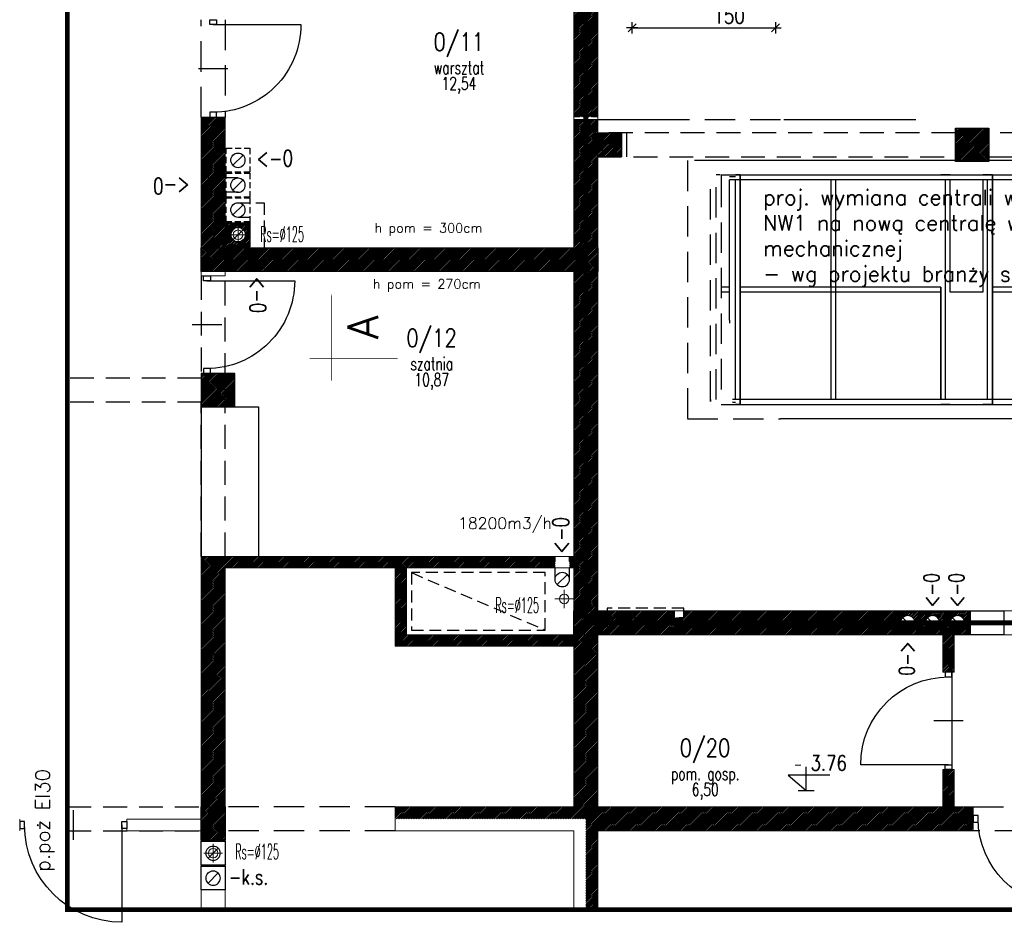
# Model space of a CAD drawing. Header units: inches. Extents: x 27484 to 71626, y -45113 to 39.
# Tile 4 of 256: x 33422 to 34453, y -41332 to -40388. Entities that reach past the tile are written whole.
import ezdxf
from ezdxf.enums import TextEntityAlignment as Align

# ---------------------------------------------------------------- set-up
doc = ezdxf.new("R2010")
doc.units = ezdxf.units.IN
doc.header["$LTSCALE"] = 50
doc.header["$MEASUREMENT"] = 0
for name, pattern in [('DASHED', [0.75, 0.5, -0.25]), ('DASHED2', [9.525, 6.35, -3.175]), ('HIDDEN', [0.375, 0.25, -0.125]), ('VERDECKT', [9.525, 6.35, -3.175])]:
    doc.linetypes.add(name, pattern=pattern)
for name, color, linetype in [('$AUDIT_BAD_LAYER1', 7, 'Continuous'), ('0-KOTEW-POZ', 7, 'Continuous'), ('0-opis', 2, 'Continuous'), ('A-podciagi', 3, 'DASHED'), ('A-rdzenie zelbetowe', 6, 'Continuous'), ('B-IWE', 2, 'Continuous'), ('B-IWE-KAN', 7, 'Continuous'), ('KOTEW-POZ-OPIS', 2, 'Continuous'), ('KOTEW-POZ-OPIS1', 7, 'Continuous'), ('OPISY', 7, 'Continuous'), ('przebicia w scianach', 2, 'HIDDEN'), ('R-DIM', 6, 'Continuous'), ('R-MET-IWE', 2, 'Continuous'), ('R-MET-POM-OPIS', 7, 'Continuous'), ('R-MET-POM-OPIS-NR', 2, 'Continuous'), ('R-MET-POM-OPIS-POM', 7, 'Continuous'), ('R-MET-POZ', 7, 'Continuous'), ('R-MET-POZ-OPIS', 2, 'Continuous'), ('R-MET-PRZEK', 5, 'Continuous'), ('R-MET-PRZEK-OPIS', 5, 'Continuous'), ('rz_wentylacja', 10, 'Continuous'), ('S-DRZ-', 7, 'Continuous'), ('S-DRZ-O', 7, 'Continuous'), ('S-DRZ-SKRZYD', 5, 'Continuous'), ('S-DRZ-WEGAR', 7, 'Continuous')]:
    doc.layers.add(name, color=color, linetype=linetype)
for name, color, linetype, lineweight in [('A-obwiednia proj.', 4, 'Continuous', 50), ('A-PRZERYW', 7, 'DASHED2', 18), ('A-SCIANY', 5, 'Continuous', 18), ('A-WID', 1, 'Continuous', 9), ('A-ść. istn.', 8, 'Continuous', 0), ('B-IWE-KS', 7, 'Continuous', 20), ('mat', 7, 'Continuous', 9), ('P001____U1_____L_____SP____GERAET', 7, 'Continuous', 25), ('R-MET-DRZ', 7, 'Continuous', 15), ('WM-OPIS40', 2, 'Continuous', 25)]:
    doc.layers.add(name, color=color, linetype=linetype, lineweight=lineweight)
doc.layers.add('P001____U1_____A_____SP____MASSIV', color=7, linetype='Continuous', lineweight=30, transparency=0.9)
doc.styles.add('MET_POM', font='simplex.shx')
doc.styles.add('MET_POZ', font='SIMPLEX')
doc.styles.add('MET_PRZEK', font='SIMPLEX.SHX')
doc.styles.add('MM_050', font='romans.shx', dxfattribs={"width": 0.8, "height": 16})
doc.styles.get("Standard").update_dxf_attribs({"font": 'romans.shx'})
doc.dimstyles.new('AM100', dxfattribs={"dimtxt": 0.18, "dimasz": 1, "dimexe": 0, "dimexo": 0, "dimgap": 0, "dimtad": 0, "dimdec": 4, "dimdsep": 46, "dimtxsty": 'MM_050', "dimblk1": 'W1', "dimblk2": 'W1', "dimsah": 1, "dimcen": 4, "dimse1": 1, "dimse2": 1, "dimclrd": 256, "dimclre": 256, "dimclrt": 2, "dimadec": 5, "dimazin": 0, "dimtfac": 0.444444, "dimtdec": 4, "dimtix": 1, "dimtmove": 2, "dimatfit": 3, "dimldrblk": 'W1', "dimfxl": 1, "dimtvp": 0.777778, "dimtolj": 1, "dimarcsym": 0})

# ---------------------------------------------------------------- blocks, each defined once
blk = doc.blocks.new('D90-L-DL')
at = {"layer": 'S-DRZ-'}
blk.add_arc((-45, 0), 90, 270, 0, dxfattribs=at)
at = {"layer": 'S-DRZ-O'}
blk.add_line((0, 15.1), (0, -15.1), dxfattribs=at)
at = {"layer": 'S-DRZ-SKRZYD'}
blk.add_line((-45, 0), (-45, -90), dxfattribs=at)
at = {"layer": 'S-DRZ-WEGAR'}
for points in [[(-50, -3.5), (-45, -3.5), (-45, 3.5), (-50, 3.5)], [(45, 3.5), (50, 3.5), (50, -3.5), (45, -3.5)]]:
    blk.add_lwpolyline(points, close=True, dxfattribs=at)
blk = doc.blocks.new('IWE-KS')
at = {"layer": 'B-IWE-KS'}
for p, q in [((9.7, 0), (-9.7, 0)), ((0, -9.7), (0, 9.7))]:
    blk.add_line(p, q, dxfattribs=at)
blk.add_circle((0, 0), 5, dxfattribs=at)
at = {"layer": 'R-MET-IWE', "oblique": -180, "text_generation_flag": 6, "width": 0.464286}
blk.add_attdef('NR', text='', height=14.1, rotation=180, dxfattribs=at).set_placement((19.9, -0.1), align=Align.MIDDLE)
blk = doc.blocks.new('MPOM0239')
at = {"layer": 'R-MET-POM-OPIS', "style": 'MET_POM', "width": 0.7}
for tag, p in [('POS', (0, -0.225)), ('ARE', (0, -0.49))]:
    blk.add_attdef(tag, text='', height=0.2, dxfattribs=at).set_placement(p, align=Align.CENTER)
at = {"layer": 'R-MET-POM-OPIS', "style": 'MET_POM', "width": 0.7, "flags": 1}
blk.add_attdef('UNI', (0.246, -0.49), '', height=0.2, dxfattribs=at)
at = {"layer": 'R-MET-POM-OPIS-NR', "style": 'MET_POM', "width": 0.8}
blk.add_attdef('NR', text='', height=0.2, dxfattribs=at).set_placement((-0.003, 0.269), align=Align.CENTER)
at = {"layer": 'R-MET-POM-OPIS-POM', "style": 'MET_POM', "width": 0.7}
blk.add_attdef('POM', text='', height=0.2, dxfattribs=at).set_placement((0, 0.022), align=Align.CENTER)
blk = doc.blocks.new('IWE0W')
at = {"layer": 'B-IWE-KAN'}
blk.add_lwpolyline([(0.854, 0.854, -1), (0.146, 0.146), (0.854, 0.854, 1), (0.146, 0.146)], format="xyb", dxfattribs=at)
blk = doc.blocks.new('IWE0W011')
at = {"layer": 'B-IWE'}
blk.add_lwpolyline([(0, 0), (25, 0), (25, 25), (0, 25), (0, 0)], dxfattribs=at)
at = {"xscale": 15, "yscale": 15, "zscale": 15}
blk.add_blockref('IWE0W', (5, 5), dxfattribs=at)
at = {"layer": 'R-MET-IWE', "width": 0.75}
blk.add_attdef('NR', text='', height=9.5, dxfattribs=at).set_placement((12.5, 37), align=Align.MIDDLE)
blk = doc.blocks.new('M-SEC030')
at = {"layer": 'R-MET-PRZEK'}
blk.add_lwpolyline([(-1.5, 1.5, 0, 0.25, 0), (0, 1.5, 0.015, 0.015, 0), (0.5, 1.5, 0.015, 0.015, 0), (0, 1.5, 0.015, 0.015, 0), (0, 2, 0.015, 0.015, 0), (0, 0, 0, 0, 0)], format="xyseb", dxfattribs=at)
at = {"layer": 'R-MET-PRZEK-OPIS', "style": 'MET_PRZEK'}
blk.add_attdef('PX', text='', height=0.7, dxfattribs=at).set_placement((-0.451, 1.71), align=Align.RIGHT)
blk = doc.blocks.new('A$C0BC40F88')
at = {"layer": 'S-DRZ-'}
blk.add_arc((5.1, 101.8), 101.8, 270, 0, dxfattribs=at)
at = {"layer": 'S-DRZ-O'}
blk.add_line((56, 117.2), (56, 86.4), dxfattribs=at)
at = {"layer": 'S-DRZ-SKRZYD'}
blk.add_line((5.1, 101.8), (5.1, 0), dxfattribs=at)
at = {"layer": 'S-DRZ-WEGAR'}
for points in [[(0, 98.2), (5.1, 98.2), (5.1, 105.4), (0, 105.4)], [(106.9, 105.4), (112, 105.4), (112, 98.2), (106.9, 98.2)]]:
    blk.add_lwpolyline(points, close=True, dxfattribs=at)
blk = doc.blocks.new('M-POZ10')
at = {"layer": '0-KOTEW-POZ'}
blk.add_line((-0.133, 0), (0.133, 0), dxfattribs=at)
blk.add_lwpolyline([(0.392, 0.253), (-0.3, 0.253), (0, 0), (0, 0.393)], dxfattribs=at)
at = {"layer": 'KOTEW-POZ-OPIS', "style": 'MET_POZ', "width": 0.6}
blk.add_attdef('+/-', text='', height=0.2, dxfattribs=at).set_placement((-0.068, 0.334), align=Align.RIGHT)
at = {"layer": 'KOTEW-POZ-OPIS', "style": 'MET_POZ', "width": 0.8}
blk.add_attdef('H', (0.075, 0.334), '', height=0.25, dxfattribs=at)
at = {"layer": 'KOTEW-POZ-OPIS1', "style": 'MET_POZ', "oblique": 5, "width": 0.8}
blk.add_attdef('TXT', text='', height=0.2, dxfattribs=at).set_placement((0.075, 0.629), align=Align.CENTER)
at = {"layer": 'KOTEW-POZ-OPIS1', "style": 'MET_POZ'}
blk.add_attdef('XH', (0.075, 0.031), '', height=0.2, dxfattribs=at)
blk = doc.blocks.new('*U73')
at = {"layer": 'P001____U1_____A_____SP____MASSIV', "linetype": 'Continuous'}
for p, q in [((-238.3, -242.7), (-203.3, -242.7)), ((-238.3, -247.7), (-238.3, -242.7)), ((-203.3, -242.7), (-203.3, -247.7)), ((-238.3, -277.7), (-238.3, -272.7)), ((-203.3, -277.7), (-238.3, -277.7)), ((-203.3, -272.7), (-203.3, -277.7))]:
    blk.add_line(p, q, dxfattribs=at)
at = {"layer": 'P001____U1_____A_____SP____MASSIV', "linetype": 'VERDECKT', "ltscale": 0.1}
for p, q in [((-238.3, -272.7), (-238.3, -247.7)), ((-203.3, -247.7), (-203.3, -272.7))]:
    blk.add_line(p, q, dxfattribs=at)
blk = doc.blocks.new('*U75')
at = {"layer": 'P001____U1_____A_____SP____MASSIV', "linetype": 'VERDECKT', "ltscale": 0.1}
for p, q in [((-607.6, -272.7), (-607.6, -247.7)), ((-582.6, -247.7), (-582.6, -272.7))]:
    blk.add_line(p, q, dxfattribs=at)
blk = doc.blocks.new('*U79')
at = {"layer": '$AUDIT_BAD_LAYER1', "linetype": 'VERDECKT', "ltscale": 0.1}
for p, q in [((-494.6, -528.7), (-494.6, -296.7)), ((-484.6, -291.7), (-488.6, -291.7)), ((-484.6, -291.7), (-488.6, -291.7)), ((-488.6, -526.7), (-488.6, -296.7)), ((-483.6, -293.7), (-483.6, -531.7)), ((-483.6, -293.7), (-483.6, -531.7)), ((-474.6, -409.2), (-483.6, -409.2)), ((-474.6, -414.2), (-483.6, -414.2)), ((-474.6, -443.7), (-474.6, -446.7)), ((-494.6, -526.7), (-494.6, -528.7)), ((-483.6, -531.7), (-474.6, -531.7))]:
    blk.add_line(p, q, dxfattribs=at)
at = {"layer": '$AUDIT_BAD_LAYER1', "color": 0, "linetype": 'Continuous'}
for p, q in [((-483.6, -291.7), (5.4, -291.7)), ((-483.6, -291.7), (-483.6, -293.7)), ((-483.6, -291.7), (-483.6, -293.7)), ((-468.6, -293.7), (-474.6, -293.7)), ((27.9, -296.7), (-474.6, -296.7)), ((-474.6, -443.7), (-474.6, -296.7)), ((-243.6, -296.7), (-468.6, -296.7)), ((-468.6, -526.7), (-468.6, -296.7)), ((-463.6, -291.7), (-463.6, -531.7)), ((-368.6, -296.7), (-368.6, -526.7)), ((-363.6, -296.7), (-363.6, -526.7)), ((-243.6, -291.7), (-253.6, -291.7)), ((-248.6, -526.7), (-248.6, -296.7)), ((10.4, -296.7), (-209.6, -296.7)), ((-204.6, -526.7), (-204.6, -296.7)), ((-199.6, -291.7), (-199.6, -531.7)), ((-109.6, -296.7), (-109.6, -526.7)), ((-104.6, -296.7), (-104.6, -526.7)), ((27.9, -293.7), (10.4, -293.7)), ((10.4, -526.7), (10.4, -296.7)), ((21.9, -529.7), (21.9, -296.7)), ((27.9, -529.7), (27.9, -296.7)), ((-253.6, -409.2), (-253.6, -526.7)), ((5.4, -409.2), (5.4, -526.7)), ((-253.6, -414.2), (-463.6, -414.2)), ((5.4, -414.2), (-199.6, -414.2)), ((-474.6, -531.7), (5.4, -531.7)), ((27.9, -526.7), (-471.6, -526.7)), ((-468.6, -529.7), (-471.6, -529.7)), ((10.4, -526.7), (-468.6, -526.7)), ((-463.6, -531.7), (-468.6, -531.7)), ((-243.6, -531.7), (-253.6, -531.7)), ((-199.6, -531.7), (-209.6, -531.7)), ((27.9, -529.7), (10.4, -529.7)), ((21.9, -526.7), (21.9, -529.7)), ((27.9, -526.7), (27.9, -529.7))]:
    blk.add_line(p, q, dxfattribs=at)
for points in [[(-463.6, -531.7), (-463.6, -291.7), (-468.6, -291.7)], [(-209.6, -296.7), (-209.6, -414.2), (-243.6, -414.2), (-243.6, -296.7)], [(-199.6, -531.7), (-199.6, -291.7), (-209.6, -291.7)], [(-253.6, -526.7), (-253.6, -409.2), (-463.6, -409.2)], [(5.4, -526.7), (5.4, -409.2), (-199.6, -409.2)]]:
    blk.add_lwpolyline(points, dxfattribs=at)
blk = doc.blocks.new('*U92')
at = {"layer": 'P001____U1_____A_____SP____MASSIV'}
for p, q in [((-467.2, -276.7), (-479.6, -276.7)), ((-238.3, -276.7), (-437.2, -276.7))]:
    blk.add_line(p, q, dxfattribs=at)
at = {"layer": 'P001____U1_____A_____SP____MASSIV', "linetype": 'VERDECKT', "ltscale": 0.1}
for p, q in [((-437.2, -276.7), (-467.2, -276.7)), ((-203.3, -276.7), (-238.3, -276.7)), ((-21.1, -291.7), (-21.1, -531.7))]:
    blk.add_line(p, q, dxfattribs=at)
blk.add_lwpolyline([(-479.6, -276.7), (-518.6, -276.7), (-518.6, -546.7), (-421.5, -546.7)], dxfattribs=at)
at = {"layer": 'P001____U1_____A_____SP____MASSIV'}
for points in [[(-21.1, -291.7), (-21.1, -276.7), (-203.3, -276.7)], [(-21.1, -531.7), (-21.1, -546.7), (-421.5, -546.7)]]:
    blk.add_lwpolyline(points, dxfattribs=at)
blk = doc.blocks.new('*U124')
for p, q in [((-637.6, -233.7), (-548.2, -233.7)), ((-417.9, -233.7), (-417.6, -233.7)), ((-394.2, -233.7), (-279.8, -233.7))]:
    blk.add_line(p, q)
at = {"linetype": 'VERDECKT', "ltscale": 0.1}
for p, q in [((-548.2, -233.7), (-417.9, -233.7)), ((-417.6, -233.7), (-394.2, -233.7))]:
    blk.add_line(p, q, dxfattribs=at)
blk = doc.blocks.new('W1')
for p, q in [((-6, 0), (6, 0)), ((-4.2, -4.2), (4.2, 4.2)), ((0, 6), (0, -6))]:
    blk.add_line(p, q)
blk = doc.blocks.new('*D225')
at = {"layer": 'Defpoints', "color": 0, "ltscale": 0.1, "transparency": 16777216}
for p in [(34063.5, -40301.1), (34213.4, -40301.1), (34213.4, -40396.1)]:
    blk.add_point(p, dxfattribs=at)
at = {"layer": 'R-DIM', "lineweight": -2, "ltscale": 0.1, "transparency": 16777216}
blk.add_line((34064.5, -40396.1), (34212.4, -40396.1), dxfattribs=at)
at = {"layer": 'R-DIM', "lineweight": -2, "ltscale": 0.1, "transparency": 16777216, "rotation": 180}
blk.add_blockref('W1', (34063.5, -40396.1), dxfattribs=at)
at = {"layer": 'R-DIM', "lineweight": -2, "ltscale": 0.1, "transparency": 16777216}
blk.add_blockref('W1', (34213.4, -40396.1), dxfattribs=at)
at = {"layer": 'R-DIM', "color": 2, "ltscale": 0.1, "transparency": 16777216, "insert": (34164.9, -40383.7), "char_height": 16, "attachment_point": 5, "style": 'MM_050'}
blk.add_mtext('\\A1;150', dxfattribs=at)

msp = doc.modelspace()

# ---------------------------------------------------------------- hatches: boundary and pattern name
at = {"layer": 'A-ść. istn.', "ltscale": 0.1}
h = msp.add_hatch(dxfattribs=at)
h.set_pattern_fill('ANSI31', color=256, scale=10)
h.paths.add_polyline_path([(34027.48238, -40506.09555), (34052.48246, -40506.09555), (34120.98277, -40506.09555), (34118.04255, -40506.09555), (34091.88218, -40506.09555), (34014.98246, -40506.09555), (34014.98246, -40492.09558), (34027.48238, -40492.09558)])
h.paths.add_polyline_path([(34027.48246, -40299.09555), (34014.98246, -40299.09555), (34014.98246, -40489.09555), (34027.48246, -40489.09555)])
h.paths.add_polyline_path([(34014.94899, -40299.09555), (34002.48246, -40299.09555), (34002.48246, -40489.09555), (34014.94899, -40489.09555)])
h = msp.add_hatch(dxfattribs=at)
h.set_pattern_fill('ANSI31', color=256, scale=10)
h.paths.add_polyline_path([(33624.98246, -40489.59555), (33621.41246, -40489.59555), (33612.48246, -40489.59555), (33612.48246, -40525.59555), (33624.98246, -40525.59555)])
h.paths.add_polyline_path([(33637.48246, -40489.59555), (33624.98246, -40489.59555), (33624.98246, -40525.59555), (33637.48246, -40525.59555)])
h.paths.add_polyline_path([(33624.98246, -40525.59555), (33612.48246, -40525.59555), (33612.48246, -40553.09555), (33624.98246, -40553.09555)])
h.paths.add_polyline_path([(33637.48246, -40525.59555), (33624.98246, -40525.59555), (33624.98246, -40553.09555), (33637.48246, -40553.09555)])
h.paths.add_polyline_path([(33624.98246, -40553.09555), (33612.48246, -40553.09555), (33612.48246, -40568.09555), (33624.98246, -40568.09555)])
h.paths.add_polyline_path([(33637.48246, -40553.09555), (33624.98246, -40553.09555), (33624.98246, -40568.09555), (33637.48246, -40568.09555)])
h.paths.add_polyline_path([(33637.48246, -40568.09555), (33624.98246, -40568.09555), (33624.98246, -40626.09555), (33637.48246, -40626.09555), (33637.48246, -40600.09555)])
h.paths.add_polyline_path([(33624.98246, -40568.09555), (33612.48246, -40568.09555), (33612.48246, -40626.09555), (33624.98246, -40626.09555)])
h = msp.add_hatch(dxfattribs=at)
h.set_pattern_fill('ANSI31', color=256, scale=10)
h.paths.add_polyline_path([(34014.94899, -40651.09555), (34002.48246, -40651.09555), (34002.48246, -40775.09555), (34014.94899, -40775.09555)])
h.paths.add_polyline_path([(34027.48246, -40651.09555), (34014.98246, -40651.09555), (34014.98246, -40775.09555), (34027.48246, -40775.09555)])
h.paths.add_polyline_path([(34027.48246, -40531.09558), (34027.48238, -40531.09558), (34027.48238, -40505.8376), (34014.98246, -40505.8376), (34014.98246, -40626.09555), (34027.48246, -40626.09555)])
h.paths.add_polyline_path([(34014.94899, -40492.09558), (34002.48246, -40492.09558), (34002.48246, -40626.09555), (34014.94899, -40626.09555)])
h = msp.add_hatch(dxfattribs=at)
h.set_pattern_fill('ANSI31', color=256, scale=10)
h.paths.add_polyline_path([(34052.48246, -40531.09555), (34052.48246, -40506.09555), (34027.48246, -40506.09555), (34027.48246, -40531.09555)])
h = msp.add_hatch(dxfattribs=at)
h.set_pattern_fill('ANSI31', color=256, scale=10)
h.paths.add_polyline_path([(34401.73262, -40501.09555), (34436.73262, -40501.09555), (34436.73262, -40536.09555), (34401.73262, -40536.09555)])
h = msp.add_hatch(dxfattribs=at)
h.set_pattern_fill('ANSI31', color=256, scale=10)
h.paths.add_polyline_path([(33663.48246, -40600.09555), (33638.48246, -40600.09555), (33638.48246, -40625.09555), (33663.48246, -40625.09555)])
h.paths.add_polyline_path([(33656.28576, -40607.29225, -1), (33645.67916, -40617.89885, -1)], flags=16)
edge = h.paths.add_edge_path(flags=0)
edge.add_ellipse((33650.98246, -40612.59555), major_axis=(3.53553, 3.53553), ratio=1, start_angle=405, end_angle=495, ccw=False)
edge.add_ellipse((33650.98246, -40612.59555), major_axis=(3.53553, 3.53553), ratio=1, start_angle=315, end_angle=405, ccw=False)
edge.add_ellipse((33650.98246, -40612.59555), major_axis=(3.53553, 3.53553), ratio=1, start_angle=585, end_angle=675, ccw=False)
edge.add_ellipse((33650.98246, -40612.59555), major_axis=(3.53553, 3.53553), ratio=1, start_angle=495, end_angle=585, ccw=False)
h = msp.add_hatch(dxfattribs=at)
h.set_pattern_fill('ANSI31', color=256, scale=10)
h.paths.add_polyline_path([(33612.48246, -40626.09555), (34027.48246, -40626.09555), (34027.48246, -40651.09555), (33612.48246, -40651.09555)])
h = msp.add_hatch(dxfattribs=at)
h.set_pattern_fill('ANSI31', color=256, scale=10)
h.paths.add_polyline_path([(33612.48246, -40792.59555), (33647.48246, -40792.59555), (33647.48246, -40757.59555), (33612.48246, -40757.59555)])
h = msp.add_hatch(dxfattribs=at)
h.set_pattern_fill('ANSI31', color=256, scale=10)
h.paths.add_polyline_path([(34014.94899, -40897.09555), (34002.48246, -40897.09555), (34002.48246, -40949.09555), (33997.88555, -40949.09555), (33997.88555, -40961.09555), (34002.48246, -40961.09555), (34002.48246, -40974.59555), (34002.48246, -41006.09555), (34014.94899, -41006.09555)])
h.paths.add_polyline_path([(34027.48246, -40897.09555), (34014.98246, -40897.09555), (34014.98246, -41006.09555), (34027.48246, -41006.09555)])
h.paths.add_polyline_path([(34027.48246, -40797.09555), (34014.98246, -40797.09555), (34014.98246, -40897.09555), (34027.48246, -40897.09555)])
h.paths.add_polyline_path([(34014.94899, -40797.09555), (34002.48246, -40797.09555), (34002.48246, -40897.09555), (34014.94899, -40897.09555)])
h.paths.add_polyline_path([(34014.94899, -40775.09555), (34002.48246, -40775.09555), (34002.48246, -40797.09555), (34014.94899, -40797.09555)])
h.paths.add_polyline_path([(34027.48246, -40775.09555), (34014.98246, -40775.09555), (34014.98246, -40797.09555), (34027.48246, -40797.09555)])
h = msp.add_hatch(dxfattribs=at)
h.set_pattern_fill('ANSI31', color=256, scale=10)
h.paths.add_polyline_path([(33982.88555, -40949.09555), (33624.98246, -40949.09555), (33624.98246, -41018.59555), (33637.48246, -41018.59555), (33637.48246, -40961.09555), (33815.48246, -40961.09555), (33815.48246, -41018.59555), (33827.48246, -41018.59555), (33827.48246, -40961.09555), (33982.88555, -40961.09555)])
h.paths.add_polyline_path([(34014.98246, -41031.09555), (34002.48246, -41031.09555), (33827.48246, -41031.09555), (33827.48246, -41018.59555), (33815.48246, -41018.59555), (33815.48246, -41043.09555), (34002.48246, -41043.09555), (34002.48246, -41051.09555), (34014.98246, -41051.09555)])
h.paths.add_polyline_path([(34027.48246, -41031.09555), (34014.98246, -41031.09555), (34014.98246, -41051.09555), (34027.48246, -41051.09555)])
h.paths.add_polyline_path([(33624.98246, -41018.59555), (33612.48246, -41018.59555), (33612.48246, -41051.09555), (33624.98246, -41051.09555)])
h.paths.add_polyline_path([(33637.48246, -41018.59555), (33624.98246, -41018.59555), (33624.98246, -41051.09555), (33637.48246, -41051.09555)])
h.paths.add_polyline_path([(33624.98246, -40949.09555), (33612.48246, -40949.09555), (33612.48246, -41018.59555), (33624.98246, -41018.59555)])
h.paths.add_polyline_path([(33624.98246, -41051.09555), (33612.48246, -41051.09555), (33612.48246, -41081.09555), (33624.98246, -41081.09555)])
h.paths.add_polyline_path([(33637.48246, -41051.09555), (33624.98246, -41051.09555), (33624.98246, -41081.09555), (33637.48246, -41081.09555)])
h = msp.add_hatch(dxfattribs=at)
h.set_pattern_fill('ANSI31', color=256, scale=10)
h.paths.add_polyline_path([(34014.98246, -41006.09555), (34002.48246, -41006.09555), (34002.48246, -41018.59555), (34014.98246, -41018.59555)])
h.paths.add_polyline_path([(34014.98246, -41006.09555), (34014.98246, -41018.59555), (34037.48246, -41018.59555), (34037.48246, -41006.09555)])
h.paths.add_polyline_path([(34037.48246, -41031.09555), (34037.48246, -41018.59555), (34014.98246, -41018.59555), (34014.98246, -41031.09555)])
h.paths.add_polyline_path([(34002.48246, -41031.09555), (34014.98246, -41031.09555), (34014.98246, -41018.59555), (34002.48246, -41018.59555)])
h = msp.add_hatch(dxfattribs=at)
h.set_pattern_fill('ANSI31', color=256, scale=10)
h.paths.add_polyline_path([(34339.48246, -41006.09555), (34117.48246, -41006.09555), (34117.48246, -41013.09555), (34107.48246, -41013.09555), (34107.48246, -41018.59555), (34339.48246, -41018.59555)])
h.paths.add_polyline_path([(34339.48246, -41018.59555), (34107.48246, -41018.59555), (34107.48246, -41031.09555), (34339.48246, -41031.09555)])
h.paths.add_polyline_path([(34107.48246, -41018.59555), (34037.48246, -41018.59555), (34037.48246, -41031.09555), (34107.48246, -41031.09555)])
h.paths.add_polyline_path([(34107.48246, -41006.09555), (34037.48246, -41006.09555), (34037.48246, -41013.09555), (34107.48246, -41013.09555)])
h.paths.add_polyline_path([(34107.48246, -41013.09555), (34037.48246, -41013.09555), (34037.48246, -41018.59555), (34107.48246, -41018.59555)])
h = msp.add_hatch(dxfattribs=at)
h.set_pattern_fill('ANSI31', color=256, scale=10)
h.paths.add_polyline_path([(34364.48246, -41006.09555), (34339.48246, -41006.09555), (34339.48246, -41018.59555), (34344.48246, -41018.59555, -0.1989123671), (34346.67916, -41013.29225, -0.6681786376), (34359.48246, -41018.59555), (34364.48246, -41018.59555)])
h.paths.add_polyline_path([(34390.48246, -41006.09555), (34365.48246, -41006.09555), (34365.48246, -41018.59555), (34370.48246, -41018.59555, -0.1989123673), (34372.67916, -41013.29225, -0.6681786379), (34385.48246, -41018.59555), (34390.48246, -41018.59555)])
h.paths.add_polyline_path([(34416.48246, -41006.09555), (34391.48246, -41006.09555), (34391.48246, -41018.59555), (34396.48246, -41018.59555, -0.1989123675), (34398.67916, -41013.29225, -0.6681786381), (34411.48246, -41018.59555), (34416.48246, -41018.59555)])
h.paths.add_polyline_path([(34396.48246, -41018.59555), (34391.48246, -41018.59555), (34391.48246, -41031.09555), (34416.48246, -41031.09555), (34416.48246, -41018.59555), (34411.48246, -41018.59555, -0.1989123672), (34409.28576, -41023.89885, -0.6681786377)])
h.paths.add_polyline_path([(34390.48246, -41018.59555), (34385.48246, -41018.59555, -0.1989123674), (34383.28576, -41023.89885, -0.668178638), (34370.48246, -41018.59555), (34365.48246, -41018.59555), (34365.48246, -41031.09555), (34390.48246, -41031.09555)])
h.paths.add_polyline_path([(34364.48246, -41018.59555), (34359.48246, -41018.59555, -0.1989123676), (34357.28576, -41023.89885, -0.6681786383), (34344.48246, -41018.59555), (34339.48246, -41018.59555), (34339.48246, -41031.09555), (34364.48246, -41031.09555)])
h = msp.add_hatch(dxfattribs=at)
h.set_pattern_fill('ANSI31', color=256, scale=10)
h.paths.add_polyline_path([(34400.48246, -41031.09555), (34417.48246, -41031.09555), (34417.48246, -41018.59555), (34107.48246, -41018.59555), (34107.48246, -41031.09555), (34388.48246, -41031.09555), (34388.48246, -41070.09555), (34400.48246, -41070.09555)])
h = msp.add_hatch(dxfattribs=at)
h.set_pattern_fill('ANSI31', color=256, scale=10)
h.paths.add_polyline_path([(34014.98246, -41051.09555), (34002.48246, -41051.09555), (34002.48246, -41081.09555), (34014.98246, -41081.09555)])
h.paths.add_polyline_path([(34027.48246, -41051.09555), (34014.98246, -41051.09555), (34014.98246, -41081.09555), (34027.48246, -41081.09555)])
h.paths.add_polyline_path([(34027.48246, -41081.09555), (34014.98246, -41081.09555), (34014.98246, -41223.59555), (34420.48246, -41223.59555), (34420.48246, -41220.02555), (34420.48246, -41211.09555), (34400.48246, -41211.09555), (34400.48246, -41172.09555), (34388.48246, -41172.09555), (34388.48246, -41211.09555), (34027.48246, -41211.09555)])
h.paths.add_polyline_path([(34014.98246, -41081.09555), (34002.48246, -41081.09555), (34002.48246, -41211.09555), (33815.48246, -41211.09555), (33815.48246, -41223.59555), (34014.98246, -41223.59555)])
h = msp.add_hatch(dxfattribs=at)
h.set_pattern_fill('ANSI31', color=256, scale=10)
h.paths.add_polyline_path([(33624.98246, -41081.09555), (33612.48246, -41081.09555), (33612.48246, -41211.09555), (33624.98246, -41211.09555)])
h.paths.add_polyline_path([(33637.48246, -41081.09555), (33624.98246, -41081.09555), (33624.98246, -41211.09555), (33637.48246, -41211.09555)])
h = msp.add_hatch(dxfattribs=at)
h.set_pattern_fill('ANSI31', color=256, scale=10)
h.paths.add_polyline_path([(33612.48246, -41211.09555), (33637.48246, -41211.09555), (33637.48246, -41246.09555), (33612.48246, -41246.09555)])
h = msp.add_hatch(dxfattribs=at)
h.set_pattern_fill('ANSI31', color=256, scale=10)
h.paths.add_polyline_path([(34014.98246, -41318.59555), (34027.48246, -41318.59555), (34027.48246, -41236.09555), (34420.48246, -41236.09555), (34420.48246, -41223.59555), (34014.98246, -41223.59555)])

# ---------------------------------------------------------------- linework, layer by layer
at = {"layer": 'A-obwiednia proj.', "linetype": 'DASHED', "lineweight": 50, "const_width": 5}
for points in [[(33472.36538, -39211.59555), (35122.96815, -39211.59555), (35122.96815, -41318.59555), (33472.36538, -41318.59555)], [(34014.94899, -39511.59555), (34822.96815, -39511.59555), (34822.96815, -41018.59555), (34014.94899, -41018.59555)]]:
    msp.add_lwpolyline(points, close=True, dxfattribs=at)
at = {"layer": 'A-podciagi'}
for p, q in [((34401.73262, -40506.09555), (34027.48246, -40506.09555)), ((34810.98277, -40506.09555), (34436.73262, -40506.09555)), ((34027.48246, -40531.09555), (34401.73262, -40531.09555)), ((34436.73262, -40531.09555), (34810.98277, -40531.09555)), ((33637.48246, -40949.09555), (33637.48246, -40651.09555)), ((33612.48246, -40655.59555), (33612.48246, -40762.59555)), ((33612.73501, -40762.59555), (33472.36538, -40762.59555)), ((33612.73501, -40787.59555), (33472.36538, -40787.59555)), ((33612.48246, -40949.09555), (33612.48246, -40787.59555)), ((33472.36538, -41211.09555), (33612.48246, -41211.09555)), ((33472.36538, -41236.09555), (33612.48246, -41236.09555))]:
    msp.add_line(p, q, dxfattribs=at)
at = {"layer": 'A-PRZERYW', "lineweight": -3, "ltscale": 0.1}
for p, q in [((33612.48246, -40489.59555), (33612.48246, -40387.59555)), ((33637.48246, -40387.59555), (33637.48246, -40489.59555)), ((33815.48246, -41211.09555), (33637.48246, -41211.09555)), ((34420.48246, -41211.09555), (34522.48246, -41211.09555)), ((33815.48246, -41236.09555), (33637.48246, -41236.09555)), ((34522.48246, -41236.09555), (34420.48246, -41236.09555))]:
    msp.add_line(p, q, dxfattribs=at)
at = {"layer": 'A-rdzenie zelbetowe', "ltscale": 0.1}
for points in [[(34027.48246, -40506.09555), (34052.48246, -40506.09555), (34052.48246, -40531.09555), (34027.48246, -40531.09555)], [(33612.48246, -40626.09555), (34027.48246, -40626.09555), (34027.48246, -40651.09555), (33612.48246, -40651.09555)], [(33612.48246, -40792.59555), (33647.48246, -40792.59555), (33647.48246, -40757.59555), (33612.48246, -40757.59555)], [(34002.48246, -41006.09555), (34037.48246, -41006.09555), (34037.48246, -41031.09555), (34002.48246, -41031.09555)], [(34417.48246, -41006.09555), (34452.48246, -41006.09555), (34452.48246, -41031.09555), (34417.48246, -41031.09555)], [(33612.48246, -41211.09555), (33637.48246, -41211.09555), (33637.48246, -41246.09555), (33612.48246, -41246.09555)]]:
    msp.add_lwpolyline(points, close=True, dxfattribs=at)
at = {"layer": 'A-SCIANY', "ltscale": 3}
for p, q in [((34027.48246, -40506.09555), (34027.48246, -40024.09555)), ((34002.48246, -40626.09555), (34002.48246, -40277.59555)), ((34027.48246, -41006.09555), (34027.48246, -40531.09555)), ((34002.48246, -40651.09555), (33637.48246, -40651.09555)), ((33637.48246, -40655.59555), (33637.48246, -40651.09555)), ((34002.48246, -40949.09555), (34002.48246, -40651.09555)), ((33612.48246, -40655.59555), (33637.48246, -40655.59555)), ((34002.48246, -40949.09555), (33612.48246, -40949.09555)), ((33612.48246, -41318.59555), (33612.48246, -40949.09555)), ((33637.48246, -40961.09555), (33637.48246, -41318.59555)), ((33815.48246, -40961.09555), (33637.48246, -40961.09555)), ((33815.48246, -40961.09555), (33815.48246, -41043.09555)), ((33827.48246, -40961.09555), (33827.48246, -41031.09555)), ((34002.48246, -40961.09555), (33827.48246, -40961.09555)), ((34002.48246, -41031.09555), (34002.48246, -40961.09555)), ((34002.48246, -40974.59555), (34002.48246, -40961.09555)), ((34027.48246, -41006.09555), (34701.48246, -41006.09555)), ((33827.48246, -41031.09555), (34002.48246, -41031.09555)), ((34027.48246, -41031.09555), (34388.48246, -41031.09555)), ((34027.48246, -41211.09555), (34027.48246, -41031.09555)), ((34388.48246, -41070.09555), (34388.48246, -41031.09555)), ((34400.48246, -41031.09555), (34701.48246, -41031.09555)), ((34400.48246, -41070.09555), (34400.48246, -41031.09555)), ((34002.48246, -41043.09555), (33815.48246, -41043.09555)), ((34002.48246, -41211.09555), (34002.48246, -41043.09555)), ((34400.48246, -41070.09555), (34388.48246, -41070.09555)), ((34388.48246, -41211.09555), (34388.48246, -41172.09555)), ((34400.48246, -41172.09555), (34388.48246, -41172.09555)), ((34400.48246, -41211.09555), (34400.48246, -41172.09555)), ((33422.48246, -41236.09555), (33422.48246, -41224.09555)), ((33534.48246, -41236.09555), (33534.48246, -41224.09555)), ((33534.48246, -41224.09555), (33612.48246, -41224.09555)), ((33534.48246, -41236.09555), (33612.48246, -41236.09555)), ((34002.48246, -41318.59555), (34002.48246, -41236.09555)), ((34027.48246, -41318.59555), (34027.48246, -41236.09555))]:
    msp.add_line(p, q, dxfattribs=at)
at = {"layer": 'A-SCIANY'}
msp.add_line((34420.48246, -41211.09555), (34420.48246, -41236.09555), dxfattribs=at)
at = {"layer": 'A-SCIANY', "ltscale": 3}
for points in [[(33612.48246, -40655.59555), (33612.48246, -40489.59555), (33637.48246, -40489.59555)], [(33637.48246, -40489.59555), (33637.48246, -40600.09555), (33663.48246, -40600.09555), (33663.48246, -40626.09555), (34002.48246, -40626.09555)], [(34002.48246, -41211.09555), (33815.48246, -41211.09555), (33815.48246, -41236.09555), (34002.48246, -41236.09555)], [(34027.48246, -41211.09555), (34388.48246, -41211.09555)], [(34400.48246, -41211.09555), (34420.48246, -41211.09555)], [(34027.48246, -41236.09555), (34420.48246, -41236.09555)]]:
    msp.add_lwpolyline(points, dxfattribs=at)
at = {"layer": 'A-SCIANY', "ltscale": 0.1}
for points in [[(34027.48246, -40506.09555), (34052.48246, -40506.09555), (34052.48246, -40531.09555), (34027.48246, -40531.09555)], [(33612.48246, -40757.59555), (33612.48246, -40757.59555), (33612.48246, -40792.59555), (33647.48246, -40792.59555), (33647.48246, -40757.59555), (33612.48246, -40757.59555)]]:
    msp.add_lwpolyline(points, dxfattribs=at)
msp.add_lwpolyline([(34401.73262, -40501.09555), (34436.73262, -40501.09555), (34436.73262, -40536.09555), (34401.73262, -40536.09555)], close=True, dxfattribs=at)
at = {"layer": 'A-WID', "lineweight": -2}
for p, q in [((33612.48246, -40792.59555), (33612.48246, -40949.09555)), ((33647.48246, -40792.59555), (33672.48246, -40792.59555)), ((33672.48246, -40792.59555), (33672.48246, -40949.09555)), ((34398.05246, -41070.09555), (34398.05246, -41172.09555))]:
    msp.add_line(p, q, dxfattribs=at)
at = {"layer": 'A-WID', "linetype": 'DASHED', "lineweight": -2, "ltscale": 0.5}
msp.add_line((33832.48246, -40966.09555), (33972.48246, -41026.09555), dxfattribs=at)
for points in [[(33972.48246, -40966.09555), (33832.48246, -40966.09555), (33832.48246, -41026.09555), (33972.48246, -41026.09555)], [(34037.48246, -41013.09555), (34117.48246, -41013.09555), (34117.48246, -41003.09555), (34037.48246, -41003.09555)]]:
    msp.add_lwpolyline(points, close=True, dxfattribs=at)
at = {"layer": 'mat', "ltscale": 0.1}
msp.add_line((33637.48246, -40600.09555), (33637.48246, -40626.09555), dxfattribs=at)
at = {"layer": 'przebicia w scianach', "ltscale": 0.5}
for p, q in [((34027.48246, -40489.09555), (34002.48246, -40489.09555)), ((33637.48246, -40525.59555), (33612.48246, -40525.59555)), ((34027.48246, -40797.09555), (34002.48246, -40797.09555)), ((34027.48246, -40897.09555), (34002.48246, -40897.09555)), ((34037.48246, -41006.09555), (34037.48246, -41031.09555)), ((34107.48246, -41006.09555), (34107.48246, -41031.09555)), ((33612.48246, -41051.09555), (33637.48246, -41051.09555)), ((34002.48246, -41051.09555), (34027.48246, -41051.09555)), ((33612.48246, -41081.09555), (33637.48246, -41081.09555)), ((34002.48246, -41081.09555), (34027.48246, -41081.09555))]:
    msp.add_line(p, q, dxfattribs=at)
at = {"layer": 'rz_wentylacja', "linetype": 'DASHED2', "ltscale": 0.02}
for points in [[(33638.48246, -40522.09555), (33663.48246, -40522.09555), (33663.48246, -40547.09555), (33638.48246, -40547.09555)], [(33638.48246, -40548.09555), (33663.48246, -40548.09555), (33663.48246, -40573.09555), (33638.48246, -40573.09555)], [(33638.48246, -40574.09555), (33663.48246, -40574.09555), (33663.48246, -40599.09555), (33638.48246, -40599.09555)]]:
    msp.add_lwpolyline(points, close=True, dxfattribs=at)
at = {"layer": 'rz_wentylacja', "linetype": 'DASHED', "ltscale": 0.5}
for points in [[(33651.14506, -40553.09555), (33612.48246, -40553.09555)], [(33651.14506, -40568.09555), (33612.48246, -40568.09555)], [(33650.98246, -40579.09555), (33678.48246, -40579.09555), (33678.48246, -40651.09555)], [(33650.98246, -40594.09555), (33663.48246, -40594.09555), (33663.48246, -40651.09555)], [(33982.88555, -40973.18401), (33982.88555, -40973.18401), (33982.88555, -40949.09555)], [(33997.88555, -40973.18391), (33997.88555, -40949.09555)]]:
    msp.add_lwpolyline(points, dxfattribs=at)

# ---------------------------------------------------------------- block references
msp.add_blockref('*U124', (34640.07829, -40258.36766))
at = {"extrusion": (0, 0, -1), "xscale": 15, "yscale": 15, "zscale": -15, "rotation": 270}
for p in [(-33658.48246, -40527.09555), (-33658.48246, -40553.09555), (-33658.48246, -40579.09555), (-33997.88555, -40965.68391)]:
    msp.add_blockref('IWE0W', p, dxfattribs=at)
at = {"layer": '0-opis'}
ref = msp.add_blockref('M-SEC030', (33817.97913, -40742.19924), dxfattribs=dict(at, xscale=-45.9375, yscale=45.93750000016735, zscale=45.93749999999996, rotation=90))
ref.add_attrib('PX', 'A', dxfattribs={"layer": 'R-MET-PRZEK-OPIS', "height": 32.15625, "rotation": 89.99999999, "style": 'MET_PRZEK'}).set_placement((33797.70536, -40696.96347), align=Align.RIGHT)
at = {"layer": 'A-SCIANY', "extrusion": (0, 0, -1), "xscale": 1.020000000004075, "yscale": 1.019999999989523, "zscale": -1.019999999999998, "rotation": 90}
msp.add_blockref('D90-L-DL', (-34394.48246, -41121.09555), dxfattribs=at)
at = {"layer": 'P001____U1_____A_____SP____MASSIV'}
for name in ['*U75', '*U73', '*U92']:
    msp.add_blockref(name, (34640.07829, -40258.36766), dxfattribs=at)
at = {"layer": 'P001____U1_____L_____SP____GERAET'}
msp.add_blockref('*U79', (34640.07829, -40258.36766), dxfattribs=at)
at = {"layer": 'R-MET-DRZ', "extrusion": (0, 0, -1), "xscale": 1.020000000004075, "yscale": 1.019999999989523, "zscale": -1.019999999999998, "rotation": 270}
for p in [(-33624.98246, -40438.59555), (-33618.48246, -40706.59555)]:
    msp.add_blockref('D90-L-DL', p, dxfattribs=at)
at = {"layer": 'R-MET-DRZ', "extrusion": (0, 0, -1), "xscale": 1.020000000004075, "yscale": 1.020000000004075, "zscale": -1.019999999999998}
msp.add_blockref('D90-L-DL', (-34471.48246, -41223.59555), dxfattribs=at)
at = {"layer": 'R-MET-DRZ', "xscale": -1}
msp.add_blockref('A$C0BC40F88', (33534.48246, -41331.89553), dxfattribs=at)
at = {"layer": 'R-MET-IWE'}
ref = msp.add_blockref('IWE-KS', (33650.98246, -40612.59555), dxfattribs=dict(at, zscale=1.25))
ref.add_attrib('NR', 'Rs=%%c125', dxfattribs={"height": 16, "rotation": 180, "text_generation_flag": 6, "width": 0.464286}).set_placement((33697.08065, -40611.94797), align=Align.MIDDLE)
ref = msp.add_blockref('IWE-KS', (33992.37496, -40993.59555), dxfattribs=dict(at, zscale=1.25))
ref.add_attrib('NR', 'Rs=%%c125', dxfattribs={"height": 16, "rotation": 180, "text_generation_flag": 6, "width": 0.464286}).set_placement((33943.10732, -41000.05497), align=Align.MIDDLE)
ref = msp.add_blockref('IWE-KS', (33624.98246, -41259.59555), dxfattribs=dict(at, zscale=1.25))
ref.add_attrib('NR', 'Rs=%%c125', dxfattribs={"height": 16, "rotation": 180, "text_generation_flag": 6, "width": 0.464286}).set_placement((33670.93433, -41257.9471), align=Align.MIDDLE)
at = {"layer": 'R-MET-POM-OPIS'}
ref = msp.add_blockref('MPOM0239', (33882.23663, -40445.93772), dxfattribs=dict(at, xscale=67.20000000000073, yscale=67.20000000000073, zscale=67.20000000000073))
ref.add_attrib('NR', '0/11', dxfattribs={"layer": 'R-MET-POM-OPIS-NR', "height": 18.816, "style": 'MET_POM', "width": 0.8}).set_placement((33882.04629, -40420.14147), align=Align.CENTER)
ref.add_attrib('ARE', '12,54', dxfattribs={"height": 13.44, "style": 'MET_POM', "width": 0.7}).set_placement((33882.23663, -40461.05595), align=Align.CENTER)
ref.add_attrib('POM', 'warsztat', dxfattribs={"layer": 'R-MET-POM-OPIS-POM', "height": 13.44, "style": 'MET_POM', "width": 0.7}).set_placement((33882.23663, -40444.43767), align=Align.CENTER)
ref = msp.add_blockref('MPOM0239', (33853.75126, -40755.74506), dxfattribs=dict(at, xscale=67.20000000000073, yscale=67.20000000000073, zscale=67.20000000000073))
ref.add_attrib('NR', '0/12', dxfattribs={"layer": 'R-MET-POM-OPIS-NR', "height": 18.816, "style": 'MET_POM', "width": 0.8}).set_placement((33853.56092, -40729.94882), align=Align.CENTER)
ref.add_attrib('ARE', '10,87', dxfattribs={"height": 13.44, "style": 'MET_POM', "width": 0.7}).set_placement((33853.75126, -40770.86329), align=Align.CENTER)
ref.add_attrib('POM', 'szatnia', dxfattribs={"layer": 'R-MET-POM-OPIS-POM', "height": 13.44, "style": 'MET_POM', "width": 0.7}).set_placement((33853.75126, -40754.24501), align=Align.CENTER)
ref = msp.add_blockref('MPOM0239', (34139.99661, -41184.55506), dxfattribs=dict(at, xscale=67.20000000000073, yscale=67.20000000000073, zscale=67.20000000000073))
ref.add_attrib('NR', '0/20', dxfattribs={"layer": 'R-MET-POM-OPIS-NR', "height": 18.816, "style": 'MET_POM', "width": 0.8}).set_placement((34139.80626, -41158.75881), align=Align.CENTER)
ref.add_attrib('ARE', '6,50', dxfattribs={"height": 13.44, "style": 'MET_POM', "width": 0.7}).set_placement((34139.99661, -41199.67329), align=Align.CENTER)
ref.add_attrib('POM', 'pom. gosp.', dxfattribs={"layer": 'R-MET-POM-OPIS-POM', "height": 13.44, "style": 'MET_POM', "width": 0.7}).set_placement((34139.99661, -41183.05501), align=Align.CENTER)
at = {"layer": 'R-MET-POZ'}
ref = msp.add_blockref('M-POZ10', (34245.63654, -41194.07781), dxfattribs=dict(at, xscale=63, yscale=63, zscale=63, rotation=359.9999999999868))
ref.add_attrib('+/-', '-', dxfattribs={"layer": 'R-MET-POZ-OPIS', "height": 12.6, "style": 'MET_POZ', "width": 0.6}).set_placement((34241.33247, -41173.04287), align=Align.RIGHT)
ref.add_attrib('H', '3.76', (34250.37206, -41173.04287), dxfattribs={"layer": 'R-MET-POZ-OPIS', "height": 15.75, "style": 'MET_POZ', "width": 0.8})
at = {"layer": 'rz_wentylacja', "xscale": -1}
for p, rotation in [((33638.48246, -40625.09555), 270), ((33637.48246, -41247.09555), 90)]:
    msp.add_blockref('IWE0W011', p, dxfattribs=dict(at, rotation=rotation))
at = {"layer": 'rz_wentylacja'}
ref = msp.add_blockref('IWE0W011', (34365.48246, -41006.09555), dxfattribs=dict(at, xscale=-1, rotation=180))
ref.add_attrib('NR', '<-0', (34384.83816, -41002.49781), dxfattribs={"layer": 'R-MET-IWE', "height": 16, "rotation": 90, "width": 0.75})
ref = msp.add_blockref('IWE0W011', (34391.48246, -41006.09555), dxfattribs=dict(at, xscale=-1, rotation=180))
ref.add_attrib('NR', '<-0', (34410.83816, -41002.49781), dxfattribs={"layer": 'R-MET-IWE', "height": 16, "rotation": 90, "width": 0.75})
ref = msp.add_blockref('IWE0W011', (34339.48246, -41006.09555), dxfattribs=dict(at, xscale=-1, rotation=180))
ref.add_attrib('NR', '0->', (34358.83816, -41073.99913), dxfattribs={"layer": 'R-MET-IWE', "height": 16, "rotation": 90, "width": 0.75})
ref = msp.add_blockref('IWE0W011', (33637.48246, -41273.09555), dxfattribs=dict(at, xscale=-1, rotation=90))
ref.add_attrib('NR', '-k.s.', (33641.38769, -41292.45124), dxfattribs={"layer": 'R-MET-IWE', "height": 16, "width": 0.75})
ref = msp.add_blockref('IWE0W011', (33637.48246, -41273.09555), dxfattribs=dict(at, xscale=-1, rotation=90))
ref.add_attrib('NR', '-k.s.', (33641.38769, -41292.45124), dxfattribs={"layer": 'R-MET-IWE', "height": 16, "width": 0.75})

# ---------------------------------------------------------------- texts
at = {"layer": 'OPISY', "char_height": 9.8, "width": 746.844025, "attachment_point": 1}
for s, insert in [('h pom = 300cm', (33793.84145, -40600.57529)), ('h pom = 270cm', (33792.04561, -40659.16096))]:
    msp.add_mtext(s, dxfattribs=dict(at, insert=insert))
at = {"layer": 'OPISY', "insert": (33438.9173, -41278.95323), "char_height": 15, "width": 746.844025, "attachment_point": 1, "rotation": 90}
msp.add_mtext('p.poż {\\C2;EI30}', dxfattribs=at)
at = {"layer": 'R-MET-IWE', "width": 0.75}
msp.add_attdef('<-0', text='.', height=17, dxfattribs=at).set_placement((33689.46458, -40532.5077), align=Align.MIDDLE)
for rotation, p in [(180, (33581.25646, -40561.6834)), (270, (33671.7475, -40675.50141)), (90, (33988.76505, -40927.04652))]:
    msp.add_attdef('<-0', text='.', height=17, rotation=rotation, dxfattribs=at).set_placement(p, align=Align.MIDDLE)
at = {"layer": 'WM-OPIS40', "lineweight": 30, "insert": (34200.63979, -40565.49445), "char_height": 16, "attachment_point": 1}
msp.add_mtext_dynamic_manual_height_columns('proj. wymiana centrali wentylacyjnej \\PNW1 na nową centralę wentylacji \\Pmechanicznej  \\P- wg projektu branży sanitarnej', width=2101.2574979, gutter_width=12.5, heights=[0], dxfattribs=at)
at = {"layer": 'WM-OPIS40', "insert": (33881.25833, -40908.36269), "char_height": 12, "attachment_point": 1}
msp.add_mtext_dynamic_manual_height_columns('18200m3/h', width=80.1422972, gutter_width=12.5, heights=[0], dxfattribs=at)

# ---------------------------------------------------------------- dimensions: what is measured, and where the dimension line sits
at = {"layer": 'R-DIM', "ltscale": 0.1}
dim = msp.add_linear_dim(base=(34213.38238, -40396.11219), p1=(34063.48238, -40301.09558), p2=(34213.38238, -40301.09558), text='150', dimstyle='AM100', dxfattribs=at)
dim.commit()
dim.dimension.update_dxf_attribs({"geometry": '*D225', "text_midpoint": (34164.87955, -40383.66774), "dimtype": 160})

doc.saveas('drawing.dxf')
